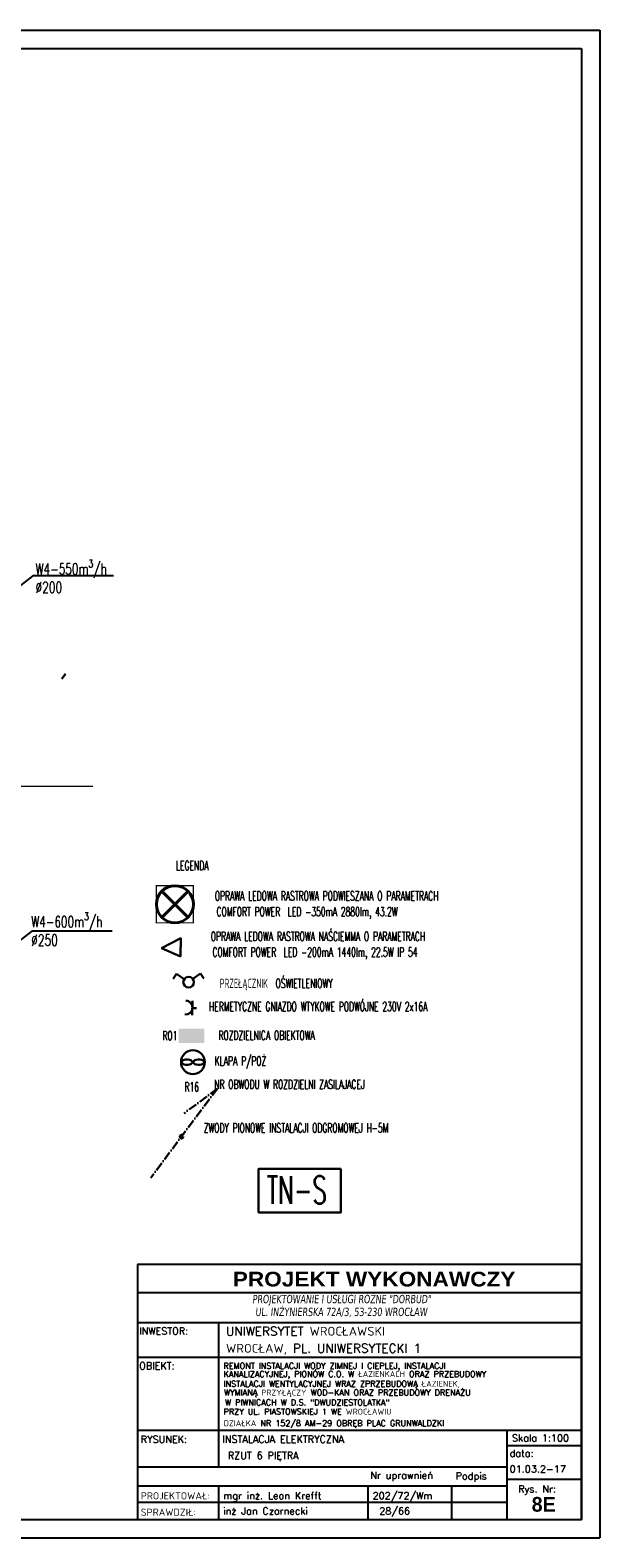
# Model space of a CAD drawing. Header units: millimetres. Extents: x -6513 to 30474, y -6915 to 65597.
# Tile 242 of 256: x 7553 to 8328, y 22164 to 24214. Entities that reach past the tile are written whole.
import ezdxf
from ezdxf.enums import TextEntityAlignment as Align

# ---------------------------------------------------------------- set-up
doc = ezdxf.new("R2010")
doc.units = ezdxf.units.MM
doc.linetypes.add('ACAD_ISO10W100', pattern=[18, 12, -3, 0, -3])
for name, color, linetype, lineweight in [('A_cienka', 8, 'Continuous', 5), ('A_linia przekroj', 8, 'Continuous', 25), ('DB-WM-wywiew-opis', 8, 'Continuous', 25), ('E_gniazda wtykowe', 1, 'Continuous', 30), ('E_oświetlenie', 1, 'Continuous', 30), ('E_technologia', 1, 'ACAD_ISO10W100', 30), ('R-TABELKA', 8, 'Continuous', 25)]:
    doc.layers.add(name, color=color, linetype=linetype, lineweight=lineweight)
doc.styles.add('romans', font='romans.shx', dxfattribs={"width": 0.8, "oblique": 5})
doc.styles.add('SIMPLEXD', font='SIMPLEX.SHX', dxfattribs={"width": 0.6})
doc.styles.get("Standard").update_dxf_attribs({"font": 'txt.shx', "width": 0.9})
doc.styles.add('styl Arial', font='ARIAL.TTF', dxfattribs={"width": 0.9})
doc.styles.add('TECHNICBOLD', font='teb_____.pfb')

# ---------------------------------------------------------------- blocks, each defined once
blk = doc.blocks.new('raster')
at = {"layer": 'E_oświetlenie', "lineweight": 40}
for p, q in [((-21.2, 21.2), (21.2, -21.2)), ((21.2, 21.2), (-21.2, -21.2))]:
    blk.add_line(p, q, dxfattribs=at)
at = {"layer": 'E_oświetlenie', "const_width": 2}
blk.add_lwpolyline([(-30, -30), (30, -30), (30, 30), (-30, 30)], close=True, dxfattribs=at)
at = {"layer": 'E_oświetlenie', "lineweight": 40}
blk.add_circle((0, 0), 30, dxfattribs=at)
blk = doc.blocks.new('gw1')
at = {"layer": 'E_gniazda wtykowe'}
for p, q in [((99083.8, 55833.1), (99083.8, 55845.4)), ((99083.8, 55839.3), (99080.1, 55839.3))]:
    blk.add_line(p, q, dxfattribs=at)
blk.add_arc((99089.8, 55839), 6.04, 87.7958, 267.7958, dxfattribs=at)

msp = doc.modelspace()

# ---------------------------------------------------------------- hatches: boundary and pattern name
at = {"layer": 'E_oświetlenie'}
for points in [[(7754.967, 22846.274), (7789.772, 22846.274), (7789.772, 22856.354), (7754.967, 22856.354)], [(7754.967, 22836.886), (7789.772, 22836.886), (7789.772, 22846.966), (7754.967, 22846.966)]]:
    msp.add_hatch(color=256, dxfattribs=at).paths.add_polyline_path(points)

# ---------------------------------------------------------------- linework, layer by layer
at = {"layer": 'A_cienka'}
msp.add_line((7483.489, 23186.062), (7638.111, 23186.062), dxfattribs=at)
at = {"layer": 'DB-WM-wywiew-opis'}
for points in [[(7666.14, 23472.176), (7556.664, 23472.176), (7490.709, 23421.434)], [(7664.64, 22989.176), (7555.164, 22989.176), (7489.209, 22938.434)]]:
    msp.add_lwpolyline(points, dxfattribs=at)
at = {"layer": 'E_oświetlenie'}
for p, q in [((7600.826, 23339.168), (7596.125, 23332.392)), ((7731.798, 22966.079), (7757.851, 22979.619)), ((7731.798, 22966.079), (7757.496, 22954.836)), ((7757.496, 22954.836), (7757.851, 22979.619)), ((7752.215, 22931.007), (7747.514, 22924.231)), ((7762.507, 22923.867), (7752.215, 22931.007)), ((7774.229, 22924.463), (7784.474, 22931.671)), ((7784.474, 22931.671), (7789.219, 22924.926)), ((7773.078, 22812.413), (7775.602, 22809.495)), ((7775.602, 22812.413), (7773.078, 22809.495))]:
    msp.add_line(p, q, dxfattribs=at)
at = {"layer": 'E_oświetlenie', "const_width": 1.05}
msp.add_lwpolyline([(7757.851, 22979.619), (7731.798, 22966.079), (7757.496, 22954.836)], close=True, dxfattribs=at)
at = {"layer": 'E_oświetlenie'}
msp.add_lwpolyline([(7975.584, 22666.1), (7863.681, 22666.1), (7863.681, 22606.657), (7975.584, 22606.657)], close=True, dxfattribs=at)
for centre, radius in [((7768.465, 22919.733), 7.252), ((7774.34, 22810.954), 16.199)]:
    msp.add_circle(centre, radius, dxfattribs=at)
for centre, start_param, end_param in [((7766.332, 22810.954), 3.54986568, 9.01650493), ((7782.348, 22810.954), 0.40827303, 5.87491228)]:
    msp.add_ellipse(centre, major_axis=(-7.35, 0), ratio=0.5, start_param=start_param, end_param=end_param, dxfattribs=at)
at = {"layer": 'E_technologia'}
for q in [(7717.07, 22653.854), (7762.334, 22741.338)]:
    msp.add_line((7807.664, 22775.222), q, dxfattribs=at)
msp.add_circle((7758.895, 22709.681), 2.377, dxfattribs=at)
at = {"layer": 'R-TABELKA'}
for p, q in [((-3136.084, 24214.217), (8327.828, 24214.217)), ((8327.828, 24214.217), (8327.828, 22164.133)), ((-3011.084, 24189.217), (8302.828, 24189.217)), ((8302.828, 24189.217), (8302.828, 22189.133)), ((8302.828, 22535.867), (7698.818, 22535.867)), ((8302.828, 22535.867), (7698.818, 22535.867)), ((8302.828, 22497.28), (7698.818, 22497.28)), ((8302.828, 22497.28), (7698.818, 22497.28)), ((8302.828, 22456.704), (7698.818, 22456.704)), ((8302.828, 22456.704), (7698.818, 22456.704)), ((7809.118, 22456.704), (7809.118, 22260.419)), ((7809.118, 22456.704), (7809.118, 22260.419)), ((8302.828, 22409.288), (7698.818, 22409.288)), ((8302.828, 22409.288), (7698.818, 22409.288)), ((8302.828, 22310.034), (7698.818, 22310.034)), ((8302.828, 22310.034), (7698.818, 22310.034)), ((8201.523, 22260.419), (7698.818, 22260.419)), ((8201.523, 22260.419), (7698.818, 22260.419)), ((8200.846, 22234.186), (7698.818, 22234.186)), ((8200.846, 22234.186), (7698.818, 22234.186)), ((8200.846, 22234.186), (7698.818, 22234.186)), ((8200.846, 22234.186), (7698.818, 22234.186)), ((7809.118, 22234.186), (7809.118, 22232.877)), ((7809.118, 22234.186), (7809.118, 22189.133)), ((7809.118, 22234.186), (7809.118, 22232.877)), ((7809.118, 22234.186), (7809.118, 22189.133)), ((8200.846, 22212.192), (7698.818, 22212.192)), ((8200.846, 22212.192), (7698.818, 22212.192)), ((-3011.084, 22189.133), (8302.828, 22189.133)), ((-3136.084, 22164.133), (8327.828, 22164.133))]:
    msp.add_line(p, q, dxfattribs=at)
at = {"layer": 'R-TABELKA', "flags": 128}
for points in [[(7698.818, 22189.133), (8302.828, 22189.133), (8302.828, 22535.867)], [(7698.818, 22189.133), (8302.828, 22189.133), (8302.828, 22535.867)], [(7698.818, 22535.867), (7698.818, 22189.133)], [(7698.818, 22189.133), (8302.828, 22189.133), (8302.828, 22535.867)], [(7698.818, 22535.867), (7698.818, 22189.133)], [(7698.818, 22189.133), (8302.828, 22189.133), (8302.828, 22535.867)], [(8201.523, 22310.034), (8201.523, 22189.133)], [(8201.523, 22310.034), (8201.523, 22189.133)], [(8201.523, 22289.548), (8303.505, 22289.548)], [(8201.523, 22289.548), (8303.505, 22289.548)], [(8201.523, 22243.837), (8303.505, 22243.837)], [(8201.523, 22243.837), (8303.505, 22243.837)], [(8012.227, 22234.186), (8012.227, 22189.133)], [(8012.227, 22234.186), (8012.227, 22189.133)], [(8125.88, 22234.186), (8125.88, 22189.133)], [(8125.88, 22234.186), (8125.88, 22189.133)]]:
    msp.add_lwpolyline(points, dxfattribs=at)

# ---------------------------------------------------------------- block references
at = {"layer": 'E_oświetlenie', "lineweight": 40, "xscale": 0.8399999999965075, "yscale": 0.8400000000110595, "zscale": 0.8399999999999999, "rotation": 180}
msp.add_blockref('raster', (7749.856, 23025.611), dxfattribs=at)
at = {"layer": 'E_oświetlenie', "xscale": 1.575000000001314, "yscale": 1.575000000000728, "zscale": 1.575, "rotation": 178.7624398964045}
msp.add_blockref('gw1', (165693.608, 107440.369), dxfattribs=at)

# ---------------------------------------------------------------- texts
at = {"layer": 'A_linia przekroj', "insert": (6618.293, 22386.084), "char_height": 125, "width": 15819.53733, "attachment_point": 1, "style": 'styl Arial'}
msp.add_mtext('rzut VI piętra ', dxfattribs=at)
at = {"layer": 'DB-WM-wywiew-opis', "char_height": 15, "width": 37.14159, "attachment_point": 1}
for s, insert in [('\\A1;{\\Fsimplex|c238;\\W0.7;W4-550m\\H0.7x;\\S3^ ;\\H1.4286x;/h\\P%%C200}', (7560.279, 23494.209)), ('\\A1;{\\Fsimplex|c238;\\W0.7;W4-600m\\H0.7x;\\S3^ ;\\H1.4286x;/h\\P%%C250}', (7554.387, 23014.427))]:
    msp.add_mtext(s, dxfattribs=dict(at, insert=insert))
at = {"layer": 'E_oświetlenie', "style": 'SIMPLEXD', "width": 0.6}
for s, height, p in [('LEGENDA', 12.6, (7751.218, 23071.89)), ('OPRAWA LEDOWA RASTROWA PODWIESZANA O PARAMETRACH  ', 12.6, (7804.074, 23030.671)), ('COMFORT POWER  LED -350mA 2880lm, 43.2W', 12.6, (7806.39, 23009.261)), ('OPRAWA LEDOWA RASTROWA NAŚCIEMMA O PARAMETRACH  ', 12.6, (7798.59, 22975.696)), ('COMFORT POWER  LED -200mA 1440lm, 22.5W IP 54', 12.6, (7800.906, 22954.285)), ('PRZEŁĄCZNIK  OŚWIETLENIOWY', 12.6, (7810.865, 22911.797)), ('HERMETYCZNE GNIAZDO WTYKOWE PODWÓJNE 230V 2x16A', 12.6, (7796.147, 22880.235)), ('RO1', 12.6, (7732.847, 22840.687)), ('ROZDZIELNICA OBIEKTOWA', 12.6, (7809.064, 22841.121)), ('KLAPA P/POŻ', 12.6, (7803.85, 22806.254)), ('R16', 12.6, (7762.81, 22771.025)), ('NR OBWODU W ROZDZIELNI ZASILAJACEJ', 12.6, (7803.238, 22774.478)), ('ZWODY PIONOWE INSTALACJI ODGROMOWEJ H-5M', 12.6, (7789.057, 22715.226)), ('TN-S', 37.8, (7874.686, 22618.339))]:
    msp.add_text(s, height=height, dxfattribs=at).set_placement(p)
at = {"layer": 'R-TABELKA', "style": 'TECHNICBOLD', "width": 1.15}
msp.add_text('PROJEKT WYKONAWCZY', height=20, dxfattribs=at).set_placement((8020.776, 22505.921), align=Align.CENTER)
msp.add_text('PROJEKT WYKONAWCZY', height=20, dxfattribs=at).set_placement((8020.776, 22505.921), align=Align.CENTER)
at = {"layer": 'R-TABELKA', "style": 'romans'}
for s, height, p in [('INWESTOR:', 9.6, (7701.23, 22440.647)), ('INWESTOR:', 9.6, (7701.23, 22440.647)), ('UNIWERSYTET WROCŁAWSKI', 12, (7819.406, 22439.087)), ('UNIWERSYTET WROCŁAWSKI', 12, (7819.406, 22439.087)), ('WROCŁAW, PL. UNIWERSYTECKI 1', 12, (7819.406, 22415.875)), ('WROCŁAW, PL. UNIWERSYTECKI 1', 12, (7819.406, 22415.875)), ('OBIEKT:', 9.6, (7701.23, 22393.231)), ('OBIEKT:', 9.6, (7701.23, 22393.231)), ('REMONT INSTALACJI WODY ZIMNEJ I CIEPLEJ, INSTALACJI', 8, (7815.871, 22394.028)), ('KANALIZACYJNEJ, PIONÓW C.O. W ŁAZIENKACH ORAZ PRZEBUDOWY', 8, (7816.018, 22382.84)), ('WYMIANĄ PRZYŁĄCZY WOD-KAN ORAZ PRZEBUDOWY DRENAŻU', 8, (7816.608, 22357.665)), ('INSTALACJI WENTYLACYJNEJ WRAZ ZPRZEBUDOWĄ ŁAZIENEK,', 8, (7816.018, 22369.59)), ('W PIWNICACH W D.S. "DWUDZIESTOLATKA"', 8, (7817.934, 22344.268)), ('PRZY UL. PIASTOWSKIEJ 1 WE WROCŁAWIU', 8, (7816.019, 22331.754)), ('DZIAŁKA NR 152/8 AM-29 OBRĘB PLAC GRUNWALDZKI ', 8, (7816.105, 22315.972)), ('Skala 1:100', 9.6, (8208.265, 22295.179)), ('Skala 1:100', 9.6, (8208.265, 22295.179)), ('RYSUNEK:', 9.6, (7703.416, 22293.388)), ('RYSUNEK:', 9.6, (7703.416, 22293.388)), ('INSTALACJA ELEKTRYCZNA ', 9.6, (7814.42, 22293.497)), ('data:', 9.6, (8205.141, 22274.168)), ('data:', 9.6, (8205.141, 22274.168)), ('RZUT 6 PIĘTRA', 9.6, (7821.828, 22271.294)), ('Nr uprawnień', 9.6, (8015.59, 22244.446)), ('Nr uprawnień', 9.6, (8015.59, 22244.446)), ('Podpis', 9.6, (8131.694, 22243.525)), ('Podpis', 9.6, (8131.694, 22243.525)), ('01.03.2-17', 9.6, (8205.141, 22252.831)), ('01.03.2-17', 9.6, (8205.141, 22252.831)), ('PROJEKTOWAŁ:', 9.6, (7703.416, 22216.527)), ('PROJEKTOWAŁ:', 9.6, (7703.416, 22216.527)), ('mgr inż. Leon Krefft', 9.6, (7815.425, 22216.527)), ('mgr inż. Leon Krefft', 9.6, (7815.425, 22216.527)), ('202/72/Wm', 9.6, (8018.739, 22216.527)), ('202/72/Wm', 9.6, (8018.739, 22216.527)), ('Rys. Nr:', 9.6, (8216.774, 22225.775)), ('Rys. Nr:', 9.6, (8216.774, 22225.775)), ('SPRAWDZIŁ:', 9.6, (7703.416, 22194.192)), ('SPRAWDZIŁ:', 9.6, (7703.416, 22194.192)), ('inż Jan Czarnecki', 9.6, (7815.425, 22195.837)), ('inż Jan Czarnecki', 9.6, (7815.425, 22195.837)), ('28/66', 9.6, (8027.763, 22195.837)), ('28/66', 9.6, (8027.763, 22195.837))]:
    msp.add_text(s, height=height, dxfattribs=at).set_placement(p)
at = {"layer": 'R-TABELKA', "style": 'TECHNICBOLD'}
msp.add_text('8E', height=20, dxfattribs=at).set_placement((8251.44, 22199.727), align=Align.CENTER)
at = {"layer": 'R-TABELKA', "char_height": 11.39062, "attachment_point": 1, "style": 'romans'}
for s, insert in [('{\\fTahoma|b0|i0|c238|p34;PROJEKTOWANIE I USŁUGI RÓŻNE "DORBUD" }', (7855.172, 22494.536)), ('{\\fTahoma|b0|i0|c238|p34;PROJEKTOWANIE I USŁUGI RÓŻNE "DORBUD" }', (7855.172, 22494.536)), ('{\\fTahoma|b0|i0|c238|p34;UL. INŻYNIERSKA 72A/3, 53-230 WROCŁAW}', (7859.142, 22477.114)), ('{\\fTahoma|b0|i0|c238|p34;UL. INŻYNIERSKA 72A/3, 53-230 WROCŁAW}', (7859.142, 22477.114))]:
    msp.add_mtext(s, dxfattribs=dict(at, insert=insert))

doc.saveas('drawing.dxf')
